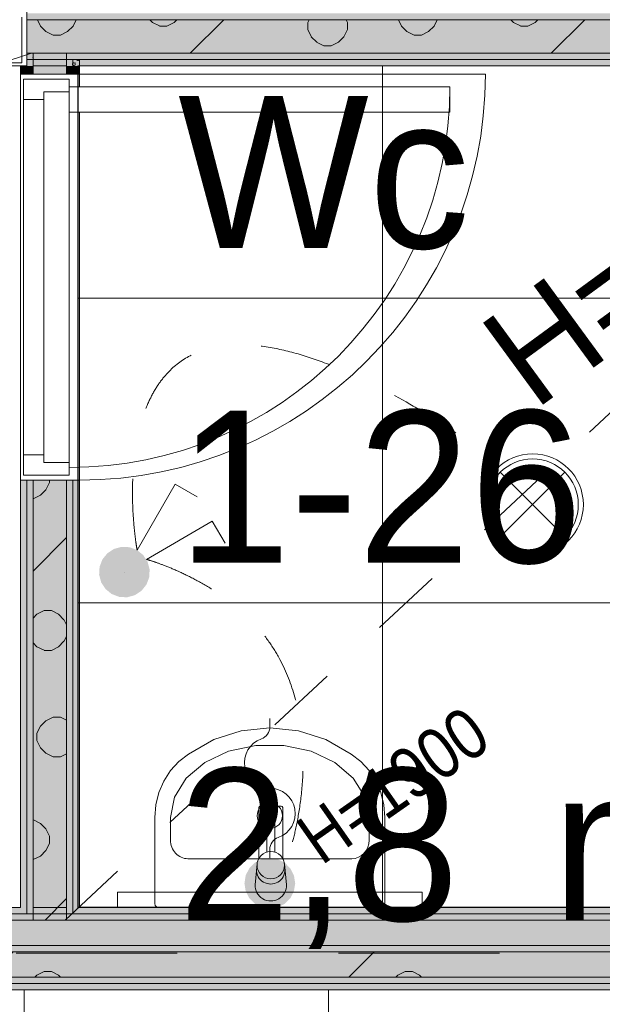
# Model space of a CAD drawing. Header units: millimetres. Extents: x -2932 to 42461, y -10716 to 17298.
# Tile 119 of 168: x 20190 to 21337, y 7691 to 9632. Entities that reach past the tile are written whole.
import ezdxf

# ---------------------------------------------------------------- set-up
doc = ezdxf.new("R2010")
doc.units = ezdxf.units.MM
doc.header["$MEASUREMENT"] = 0
doc.linetypes.add('Dash', pattern=[635, 317.5, -317.5])
doc.linetypes.add('Small Dashed', pattern=[282.222222, 141.111111, -141.111111])
for name, color, linetype, lineweight in [('0_Pen_No__1', 7, 'Continuous', 13), ('_Tuletõkketsoon_Pen_No__20', 1, 'Continuous', 0), ('ARCHICAD Doors_Pen_No__19', 255, 'Continuous', 0), ('ARCHICAD Zone Stamps_Pen_No__1', 7, 'Continuous', 13), ('Common Edges_Pen_No__1', 7, 'Continuous', 13), ('Cut Pattern-1_Pen_No__2', 8, 'Continuous', 15), ('Cut Pattern-3_Pen_No__1', 7, 'Continuous', 13), ('Doors-1_Pen_No__1', 7, 'Continuous', 13), ('Doors_Pen_No__1', 7, 'Continuous', 13), ('I-WALL.IFC Model_Pen_No__1', 7, 'Continuous', 13), ('I-WALL.IFC Model_Pen_No__19', 255, 'Continuous', 0), ('Plan Swing_Pen_No__1', 7, 'Continuous', 13), ('SA_LAGI_Pen_No__1', 7, 'Continuous', 13), ('SA_LAGI_Pen_No__2', 8, 'Continuous', 15), ('SA_SANTEHNIKA_Pen_No__2', 8, 'Continuous', 15), ('SA_VALGUSTI_Pen_No__20', 1, 'Continuous', 0), ('SA_Valgustus_Pen_No__20', 1, 'Continuous', 0), ('Walls-1_Pen_No__1', 7, 'Continuous', 13), ('Walls_Pen_No__1', 7, 'Continuous', 13)]:
    doc.layers.add(name, color=color, linetype=linetype, lineweight=lineweight)
doc.layers.add('I-WALL.IFC Model', color=7, linetype='Continuous')
doc.layers.add('SA_LAGI_Pen_No__102', color=7, linetype='Continuous', lineweight=13, true_color=0xcccccc)
doc.styles.add('GENERATED_STYLE_1', font='txt', dxfattribs={"width": 0.95})
doc.styles.add('GENERATED_STYLE_2', font='txt', dxfattribs={"width": 0.84})
pattern_1 = [(45, (-3e-10, 2e-10), (0, 35.35534), [0.99999, -48.99987]), (315, (3.89, 0.707), (0, 35.35534), [0.99999, -48.99987]), (90, (-0.354, -2.12), (-35.35528, 0), [1.06066, -34.29462]), (71.565, (-0.354, -1.061), (3.16e-05, 35.3553043), [1.118075, -110.685214]), (288.435, (4.596, 2e-10), (-3.16e-05, 35.3553043), [1.118075, -110.685214]), (270, (4.95, -1.06), (35.35528, 0), [1.06066, -34.29462]), (251.565, (4.95, -2.121), (3.16e-05, 35.3553043), [1.118075, -110.685214]), (225, (4.596, -3.182), (0, 35.35534), [0.99999, -48.99987]), (161.565, (1.768, -4.243), (-141.4210514, 35.355386), [1.118075, -110.685214]), (135, (0.707, -3.89), (0, 35.35534), [0.99999, -48.99987]), (108.435, (-3e-10, -3.182), (-3.16e-05, 35.3553043), [1.118075, -110.685214]), (180, (2.83, -4.243), (0, 35.35528), [1.06066, -34.29462]), (198.435, (3.889, -3.889), (141.4210514, 35.355386), [1.118075, -110.685214]), (0, (-7.778, -10.253), (0, 35.35528), [1.06066, -34.29462]), (90, (-9.9, -13.435), (-35.35528, 0), [1.06066, -34.29462]), (71.565, (-9.9, -12.374), (3.16e-05, 35.3553043), [1.118075, -110.685214]), (45, (-9.546, -11.314), (0, 35.35534), [0.99999, -48.99987]), (315, (-5.657, -10.607), (0, 35.35534), [0.99999, -48.99987]), (288.435, (-4.95, -11.314), (-3.16e-05, 35.3553043), [1.118075, -110.685214]), (270, (-4.596, -12.374), (35.35528, 0), [1.06066, -34.29462]), (251.565, (-4.596, -13.435), (3.16e-05, 35.3553043), [1.118075, -110.685214]), (225, (-4.95, -14.496), (0, 35.35534), [0.99999, -48.99987]), (161.565, (-7.778, -15.556), (-141.4210514, 35.355386), [1.118075, -110.685214]), (135, (-8.84, -15.203), (0, 35.35534), [0.99999, -48.99987]), (108.435, (-9.546, -14.496), (-3.16e-05, 35.3553043), [1.118075, -110.685214]), (180, (-6.718, -15.556), (0, 35.35528), [1.06066, -34.29462]), (198.435, (-5.657, -15.203), (141.4210514, 35.355386), [1.118075, -110.685214]), (18.435, (-8.839, -10.607), (70.710443, 35.3553227), [1.118075, -110.685214]), (341.565, (-6.718, -10.253), (-70.710443, 35.3553227), [1.118075, -110.685214]), (0, (13.08, -8.485), (0, 35.35528), [1.06066, -34.29462]), (90, (10.96, -11.667), (-35.35528, 0), [1.06066, -34.29462]), (71.565, (10.96, -10.607), (3.16e-05, 35.3553043), [1.118075, -110.685214]), (45, (11.314, -9.546), (0, 35.35534), [0.99999, -48.99987]), (315, (15.203, -8.84), (0, 35.35534), [0.99999, -48.99987]), (288.435, (15.91, -9.546), (-3.16e-05, 35.3553043), [1.118075, -110.685214]), (270, (16.263, -10.607), (35.35528, 0), [1.06066, -34.29462]), (251.565, (16.263, -11.667), (3.16e-05, 35.3553043), [1.118075, -110.685214]), (225, (15.91, -12.728), (0, 35.35534), [0.99999, -48.99987]), (161.565, (13.081, -13.789), (-141.4210514, 35.355386), [1.118075, -110.685214]), (135, (12.02, -13.435), (0, 35.35534), [0.99999, -48.99987]), (108.435, (11.314, -12.728), (-3.16e-05, 35.3553043), [1.118075, -110.685214]), (180, (14.142, -13.79), (0, 35.35528), [1.06066, -34.29462]), (198.435, (15.203, -13.435), (141.4210514, 35.355386), [1.118075, -110.685214]), (18.435, (12.021, -8.839), (70.710443, 35.3553227), [1.118075, -110.685214]), (341.565, (14.142, -8.485), (-70.710443, 35.3553227), [1.118075, -110.685214]), (0, (1.768, 1.06), (0, 35.35528), [1.06066, -34.29462]), (18.435, (0.707, 0.707), (70.710443, 35.3553227), [1.118075, -110.685214]), (341.565, (2.828, 1.061), (-70.710443, 35.3553227), [1.118075, -110.685214]), (0, (-5.657, 13.79), (0, 35.35528), [1.06066, -34.29462]), (90, (-7.778, 10.607), (-35.35528, 0), [1.06066, -34.29462]), (71.565, (-7.778, 11.667), (3.16e-05, 35.3553043), [1.118075, -110.685214]), (45, (-7.425, 12.728), (0, 35.35534), [0.99999, -48.99987]), (315, (-3.536, 13.435), (0, 35.35534), [0.99999, -48.99987]), (288.435, (-2.828, 12.728), (-3.16e-05, 35.3553043), [1.118075, -110.685214]), (270, (-2.475, 11.667), (35.35528, 0), [1.06066, -34.29462]), (251.565, (-2.475, 10.607), (3.16e-05, 35.3553043), [1.118075, -110.685214]), (225, (-2.828, 9.546), (0, 35.35534), [0.99999, -48.99987]), (161.565, (-5.657, 8.485), (-141.4210514, 35.355386), [1.118075, -110.685214]), (135, (-6.718, 8.84), (0, 35.35534), [0.99999, -48.99987]), (108.435, (-7.425, 9.546), (-3.16e-05, 35.3553043), [1.118075, -110.685214]), (180, (-4.596, 8.485), (0, 35.35528), [1.06066, -34.29462]), (198.435, (-3.536, 8.839), (141.4210514, 35.355386), [1.118075, -110.685214]), (18.435, (-6.718, 13.435), (70.710443, 35.3553227), [1.118075, -110.685214]), (341.565, (-4.596, 13.789), (-70.710443, 35.3553227), [1.118075, -110.685214]), (0, (9.546, 10.96), (0, 35.35528), [1.06066, -34.29462]), (90, (7.425, 7.778), (-35.35528, 0), [1.06066, -34.29462]), (71.565, (7.425, 8.839), (3.16e-05, 35.3553043), [1.118075, -110.685214]), (45, (7.778, 9.9), (0, 35.35534), [0.99999, -48.99987]), (315, (11.667, 10.607), (0, 35.35534), [0.99999, -48.99987]), (288.435, (12.374, 9.9), (-3.16e-05, 35.3553043), [1.118075, -110.685214]), (270, (12.728, 8.84), (35.35528, 0), [1.06066, -34.29462]), (251.565, (12.728, 7.778), (3.16e-05, 35.3553043), [1.118075, -110.685214]), (225, (12.374, 6.718), (0, 35.35534), [0.99999, -48.99987]), (161.565, (9.546, 5.657), (-141.4210514, 35.355386), [1.118075, -110.685214]), (135, (8.485, 6.01), (0, 35.35534), [0.99999, -48.99987]), (108.435, (7.778, 6.718), (-3.16e-05, 35.3553043), [1.118075, -110.685214]), (180, (10.607, 5.657), (0, 35.35528), [1.06066, -34.29462]), (198.435, (11.667, 6.01), (141.4210514, 35.355386), [1.118075, -110.685214]), (18.435, (8.485, 10.607), (70.710443, 35.3553227), [1.118075, -110.685214]), (341.565, (10.607, 10.96), (-70.710443, 35.3553227), [1.118075, -110.685214])]
pattern_2 = [(180, (-3e-10, 2e-10), (355.6, 355.6), [14.224, -696.974]), (90, (-46.23, 32), (355.6, 355.6), [14.224, -696.974]), (225, (24.9, 17.8), (-355.599, 355.599), [15.087, -487.807]), (206.565, (14.22, 7.11), (355.6, 355.5993), [15.9035, -1574.386]), (63.435, (-46.23, 46.23), (355.5993, 355.6), [15.9035, -1574.386]), (45, (-39.1, 60.45), (-355.599, 355.599), [15.087, -487.807]), (26.565, (-28.45, 71.12), (355.6, 355.5993), [15.9035, -1574.386]), (360, (-14.22, 78.23), (355.6, 355.6), [14.224, -696.974]), (296.565, (24.89, 60.45), (-1066.7965, 1777.9974), [15.9035, -1574.386]), (270, (32, 46.23), (355.6, 355.6), [14.224, -696.974]), (243.435, (32, 32), (355.5993, 355.6), [15.9035, -1574.386]), (315, (14.2, 71.1), (355.599, 355.599), [15.087, -487.807]), (333.435, (-3e-10, 78.23), (-1777.9974, 1066.7965), [15.9035, -1574.386]), (135, (181.36, 24.9), (355.599, 355.599), [15.087, -487.807]), (225, (234.7, 35.56), (-355.599, 355.599), [15.087, -487.807]), (206.565, (224.03, 24.9), (355.6, 355.5993), [15.9035, -1574.386]), (180, (209.8, 17.78), (355.6, 355.6), [14.224, -696.974]), (90, (163.58, 49.8), (355.6, 355.6), [14.224, -696.974]), (63.435, (163.58, 64.01), (355.5993, 355.6), [15.9035, -1574.386]), (45, (170.7, 78.23), (-355.599, 355.599), [15.087, -487.807]), (26.565, (181.36, 88.9), (355.6, 355.5993), [15.9035, -1574.386]), (360, (195.58, 96), (355.6, 355.6), [14.224, -696.974]), (296.565, (234.7, 78.23), (-1066.7965, 1777.9974), [15.904, -1574.386]), (270, (241.8, 64), (355.6, 355.6), [14.224, -696.974]), (243.435, (241.8, 49.78), (355.5993, 355.6), [15.904, -1574.386]), (315, (224.03, 88.9), (355.599, 355.599), [15.087, -487.807]), (333.435, (209.8, 96.01), (-1777.9974, 1066.7965), [15.904, -1574.386]), (153.435, (195.58, 17.78), (-1066.7975, 355.5978), [15.9035, -1574.386]), (116.565, (170.69, 35.56), (-355.5978, 1066.7975), [15.9035, -1574.386]), (135, (-46.23, 216.9), (355.599, 355.599), [15.087, -487.807]), (225, (7.1, 227.6), (-355.599, 355.599), [15.087, -487.807]), (206.565, (-3.56, 216.92), (355.6, 355.5993), [15.9035, -1574.386]), (180, (-17.78, 209.8), (355.6, 355.6), [14.224, -696.974]), (90, (-64, 241.8), (355.6, 355.6), [14.224, -696.974]), (63.435, (-64.01, 256.03), (355.5993, 355.6), [15.9035, -1574.386]), (45, (-56.9, 270.26), (-355.599, 355.599), [15.087, -487.807]), (26.565, (-46.23, 280.92), (355.6, 355.5993), [15.9035, -1574.386]), (360, (-32, 288.04), (355.6, 355.6), [14.224, -696.974]), (296.565, (7.11, 270.26), (-1066.7965, 1777.9974), [15.9035, -1574.386]), (270, (14.22, 256.03), (355.6, 355.6), [14.224, -696.974]), (243.435, (14.22, 241.81), (355.5993, 355.6), [15.9035, -1574.386]), (315, (-3.56, 280.9), (355.599, 355.599), [15.087, -487.807]), (333.435, (-17.78, 288.04), (-1777.9974, 1066.7965), [15.9035, -1574.386]), (153.435, (-32, 209.8), (-1066.7975, 355.5978), [15.9035, -1574.386]), (116.565, (-56.9, 227.58), (-355.5978, 1066.7975), [15.9035, -1574.386]), (135, (-28.45, 7.1), (355.599, 355.599), [15.087, -487.807]), (153.435, (-14.22, 2e-10), (-1066.7975, 355.5978), [15.9035, -1574.386]), (116.565, (-39.12, 17.78), (-355.5978, 1066.7975), [15.9035, -1574.386]), (135, (-81.8, -195.6), (355.599, 355.599), [15.087, -487.807]), (225, (-28.45, -184.9), (-355.599, 355.599), [15.087, -487.807]), (206.565, (-39.12, -195.58), (355.6, 355.5993), [15.9035, -1574.386]), (180, (-53.34, -202.7), (355.6, 355.6), [14.224, -696.974]), (90, (-99.57, -170.7), (355.6, 355.6), [14.224, -696.974]), (63.435, (-99.57, -156.46), (355.5993, 355.6), [15.9035, -1574.386]), (45, (-92.46, -142.24), (-355.599, 355.599), [15.087, -487.807]), (26.565, (-81.79, -131.57), (355.6, 355.5993), [15.9035, -1574.386]), (360, (-67.56, -124.46), (355.6, 355.6), [14.224, -696.974]), (296.565, (-28.45, -142.24), (-1066.7965, 1777.9974), [15.9035, -1574.386]), (270, (-21.34, -156.46), (355.6, 355.6), [14.224, -696.974]), (243.435, (-21.34, -170.69), (355.5993, 355.6), [15.9035, -1574.386]), (315, (-39.1, -131.57), (355.599, 355.599), [15.087, -487.807]), (333.435, (-53.34, -124.46), (-1777.9974, 1066.7965), [15.9035, -1574.386]), (153.435, (-67.56, -202.69), (-1066.7975, 355.5978), [15.9035, -1574.386]), (116.565, (-92.46, -184.91), (-355.5978, 1066.7975), [15.9035, -1574.386]), (135, (-206.25, -14.2), (355.599, 355.599), [15.087, -487.807]), (225, (-152.9, -3.55), (-355.599, 355.599), [15.087, -487.807]), (206.565, (-163.58, -14.22), (355.6, 355.5993), [15.9035, -1574.386]), (180, (-177.8, -21.33), (355.6, 355.6), [14.224, -696.974]), (90, (-224.03, 10.67), (355.6, 355.6), [14.224, -696.974]), (63.435, (-224.03, 24.9), (355.5993, 355.6), [15.9035, -1574.386]), (45, (-216.9, 39.1), (-355.599, 355.599), [15.087, -487.807]), (26.565, (-206.25, 49.78), (355.6, 355.5993), [15.9035, -1574.386]), (360, (-192.02, 56.9), (355.6, 355.6), [14.224, -696.974]), (296.565, (-152.9, 39.12), (-1066.7965, 1777.9974), [15.9035, -1574.386]), (270, (-145.8, 24.9), (355.6, 355.6), [14.224, -696.974]), (243.435, (-145.8, 10.67), (355.5993, 355.6), [15.9035, -1574.386]), (315, (-163.6, 49.8), (355.599, 355.599), [15.087, -487.807]), (333.435, (-177.8, 56.9), (-1777.9974, 1066.7965), [15.9035, -1574.386]), (153.435, (-192.02, -21.33), (-1066.7975, 355.5978), [15.9035, -1574.386]), (116.565, (-216.92, -3.55), (-355.5978, 1066.7975), [15.9035, -1574.386]), (225, (327.15, 35.56), (-355.599, 355.599), [])]

msp = doc.modelspace()

# ---------------------------------------------------------------- hatches: boundary and pattern name
at = {"layer": 'Cut Pattern-1_Pen_No__2', "linetype": 'Continuous', "lineweight": 15}
h = msp.add_hatch(dxfattribs=at)
h.set_pattern_fill('FP_19_0001', color=8, style=0, pattern_type=2)
h.set_pattern_definition(pattern_2)
h.paths.add_polyline_path([(22087.3, 9632), (20203.5, 9632), (20203.5, 9566), (22087.3, 9566)])
h = msp.add_hatch(dxfattribs=at)
h.set_pattern_fill('FP_19_0001', color=8, style=0, pattern_type=2)
h.set_pattern_definition(pattern_2)
h.paths.add_polyline_path([(20216, 9524.5), (20282, 9524.5), (20282, 9566), (20216, 9565.7)])
h = msp.add_hatch(dxfattribs=at)
h.set_pattern_fill('FP_19_0001', color=8, style=0, pattern_type=2)
h.set_pattern_definition(pattern_2)
h.paths.add_polyline_path([(20216, 7857.5), (20282, 7857.5), (20282, 8724.5), (20216, 8724.5)])
h = msp.add_hatch(dxfattribs=at)
h.set_pattern_fill('FP_19_0001', color=8, style=0, pattern_type=2)
h.set_pattern_definition(pattern_2)
h.paths.add_polyline_path([(22087.3, 7795), (17672, 7795), (17672, 7745), (22087.3, 7745)])
at = {"layer": 'Cut Pattern-3_Pen_No__1', "linetype": 'Continuous', "lineweight": 13}
h = msp.add_hatch(dxfattribs=at)
h.set_pattern_fill('FP_18_0001', style=0, pattern_type=2)
h.set_pattern_definition(pattern_1)
h.paths.add_polyline_path([(20203.5, 9553.5), (20216, 9553.5), (20216, 9566), (20203.5, 9565.7)])
h = msp.add_hatch(dxfattribs=at)
h.set_pattern_fill('FP_18_0001', style=0, pattern_type=2)
h.set_pattern_definition(pattern_1)
h.paths.add_polyline_path([(20203.5, 9524.5), (20216, 9524.5), (20216, 9553.5), (20203.5, 9553.5)])
h = msp.add_hatch(dxfattribs=at)
h.set_pattern_fill('FP_18_0001', style=0, pattern_type=2)
h.set_pattern_definition(pattern_1)
h.paths.add_polyline_path([(22087.3, 9566), (20282, 9565.7), (20282, 9553.5), (22087.3, 9553.5)])
h = msp.add_hatch(dxfattribs=at)
h.set_pattern_fill('FP_18_0001', style=0, pattern_type=2)
h.set_pattern_definition(pattern_1)
h.paths.add_polyline_path([(20282, 9524.5), (20294.5, 9524.5), (20294.5, 9553.5), (20282, 9553.5)])
h = msp.add_hatch(dxfattribs=at)
h.set_pattern_fill('FP_18_0001', style=0, pattern_type=2)
h.set_pattern_definition(pattern_1)
h.paths.add_polyline_path([(20307, 9553.5), (20294.5, 9553.5), (20294.5, 9524.5), (20307, 9524.5)])
h = msp.add_hatch(dxfattribs=at)
h.set_pattern_fill('FP_18_0001', style=0, pattern_type=2)
h.set_pattern_definition(pattern_1)
h.paths.add_polyline_path([(20307, 9541), (22087.3, 9541), (22087.3, 9553.5), (20307, 9553.5)])
h = msp.add_hatch(dxfattribs=at)
h.set_pattern_fill('FP_18_0001', style=0, pattern_type=2)
h.set_pattern_definition(pattern_1)
h.paths.add_polyline_path([(20191, 9524.5), (20203.5, 9524.5), (20203.5, 9541), (20191, 9541)])
h = msp.add_hatch(dxfattribs=at)
h.set_pattern_fill('FP_18_0001', style=0, pattern_type=2)
h.set_pattern_definition(pattern_1)
h.paths.add_polyline_path([(20203.5, 7882.5), (20203.5, 8724.5), (20191, 8724.5), (20191, 7882.5)])
h = msp.add_hatch(dxfattribs=at)
h.set_pattern_fill('FP_18_0001', style=0, pattern_type=2)
h.set_pattern_definition(pattern_1)
h.paths.add_polyline_path([(20216, 7870), (20216, 8724.5), (20203.5, 8724.5), (20203.5, 7870)])
h = msp.add_hatch(dxfattribs=at)
h.set_pattern_fill('FP_18_0001', style=0, pattern_type=2)
h.set_pattern_definition(pattern_1)
h.paths.add_polyline_path([(20294.5, 7870), (20294.5, 8724.5), (20282, 8724.5), (20282, 7870)])
h = msp.add_hatch(dxfattribs=at)
h.set_pattern_fill('FP_18_0001', style=0, pattern_type=2)
h.set_pattern_definition(pattern_1)
h.paths.add_polyline_path([(20307, 8724.5), (20294.5, 8724.5), (20294.5, 7882.5), (20307, 7882.5)])
h = msp.add_hatch(dxfattribs=at)
h.set_pattern_fill('FP_18_0001', style=0, pattern_type=2)
h.set_pattern_definition(pattern_1)
h.paths.add_polyline_path([(17763, 7857.5), (20216, 7857.5), (20216, 7870), (17763, 7870)])
h = msp.add_hatch(dxfattribs=at)
h.set_pattern_fill('FP_18_0001', style=0, pattern_type=2)
h.set_pattern_definition(pattern_1)
h.paths.add_polyline_path([(22087.3, 7870), (20282, 7870), (20282, 7857.5), (22087.3, 7857.5)])
h = msp.add_hatch(dxfattribs=at)
h.set_pattern_fill('FP_18_0001', style=0, pattern_type=2)
h.set_pattern_definition(pattern_1)
h.paths.add_polyline_path([(17672, 7732.5), (22087.3, 7732.5), (22087.3, 7745), (17672, 7745)])
h = msp.add_hatch(dxfattribs=at)
h.set_pattern_fill('FP_18_0001', style=0, pattern_type=2)
h.set_pattern_definition(pattern_1)
h.paths.add_polyline_path([(22087.3, 7732.5), (17672, 7732.5), (17672, 7720), (22087.3, 7720)])
at = {"layer": 'I-WALL.IFC Model', "linetype": 'Continuous', "lineweight": 0, "true_color": 0x000000}
for points in [[(20203.5, 9632), (22162.3, 9632), (22162.3, 9644.5), (20203.5, 9644.5)], [(20203.5, 9566), (22162.3, 9566), (22162.3, 9632), (20203.5, 9632)], [(20203.5, 9553.5), (22162.3, 9553.5), (22162.3, 9566), (20203.5, 9566)], [(20203.5, 9541), (22162.3, 9541), (22162.3, 9553.5), (20203.5, 9553.5)], [(20203.5, 9524.5), (20203.5, 9541), (20191, 9541), (20191, 9524.5)], [(20216, 9524.5), (20216, 9541), (20203.5, 9541), (20203.5, 9524.5)], [(20282, 9524.5), (20282, 9541), (20216, 9541), (20216, 9524.5)], [(20294.5, 9524.5), (20294.5, 9541), (20282, 9541), (20282, 9524.5)], [(20307, 9524.5), (20307, 9541), (20294.5, 9541), (20294.5, 9524.5)], [(20203.5, 7882.5), (20203.5, 8724.5), (20191, 8724.5), (20191, 7882.5)], [(20216, 7882.5), (20216, 8724.5), (20203.5, 8724.5), (20203.5, 7882.5)], [(20282, 7882.5), (20282, 8724.5), (20216, 8724.5), (20216, 7882.5)], [(20294.5, 7882.5), (20294.5, 8724.5), (20282, 8724.5), (20282, 7882.5)], [(20307, 7882.5), (20307, 8724.5), (20294.5, 8724.5), (20294.5, 7882.5)], [(17672, 7870), (22087.3, 7870), (22087.3, 7882.5), (17672, 7882.5)], [(17672, 7857.5), (22087.3, 7857.5), (22087.3, 7870), (17672, 7870)], [(17672, 7807.5), (22087.3, 7807.5), (22087.3, 7857.5), (17672, 7857.5)], [(17672, 7795), (22087.3, 7795), (22087.3, 7807.5), (17672, 7807.5)], [(17672, 7745), (22087.3, 7745), (22087.3, 7795), (17672, 7795)], [(17672, 7732.5), (22087.3, 7732.5), (22087.3, 7745), (17672, 7745)], [(17672, 7720), (22087.3, 7720), (22087.3, 7732.5), (17672, 7732.5)]]:
    msp.add_hatch(color=178, dxfattribs=at).paths.add_polyline_path(points)
at = {"layer": 'SA_LAGI_Pen_No__102', "linetype": 'Continuous', "lineweight": 13, "true_color": 0xcccccc}
h = msp.add_hatch(dxfattribs=at)
h.set_pattern_fill('Grid_60x60_0001', color=254, style=0, pattern_type=2)
h.set_pattern_definition([(90, (20304, 7882.5), (-600, 0), []), (180, (20304, 7882.5), (0, 600), [])])
h.paths.add_polyline_path([(20304, 9541), (20304, 7882.5), (22087.3, 7882.5), (22087.3, 9541)])
h = msp.add_hatch(dxfattribs=at)
h.set_pattern_fill('Grid_60x60_0001', color=254, style=0, pattern_type=2)
h.set_pattern_definition([(9e-12, (6397.8, 6820), (0, 600), []), (90, (6397.8, 6820), (-600, 0), [])])
h.paths.add_polyline_path([(6397.8, 7700), (6397.8, 6520), (33711.3, 6520), (33711.3, 7720), (11870, 7720), (11870, 7905), (8516, 7905), (8516, 7700)])
at = {"layer": 'SA_Valgustus_Pen_No__20', "linetype": 'Continuous', "lineweight": 0}
for points in [[(20362.3, 8580.5), (20352.5, 8568.4), (20395.8, 8543.4)], [(20375.4, 8589), (20362.3, 8580.5), (20395.8, 8543.4)], [(20390.5, 8593.1), (20375.4, 8589), (20395.8, 8543.4)], [(20406.2, 8592.3), (20390.5, 8593.1), (20395.8, 8543.4)], [(20420.8, 8586.7), (20406.2, 8592.3), (20395.8, 8543.4)], [(20432.9, 8576.8), (20420.8, 8586.7), (20395.8, 8543.4)], [(20352.5, 8568.4), (20346.9, 8553.8), (20395.8, 8543.4)], [(20441.4, 8563.7), (20432.9, 8576.8), (20395.8, 8543.4)], [(20445.5, 8548.6), (20441.4, 8563.7), (20395.8, 8543.4)], [(20346.9, 8553.8), (20346, 8538.1), (20395.8, 8543.4)], [(20346, 8538.1), (20350.1, 8523), (20395.8, 8543.4)], [(20350.1, 8523), (20358.6, 8509.9), (20395.8, 8543.4)], [(20358.6, 8509.9), (20370.8, 8500.1), (20395.8, 8543.4)], [(20370.8, 8500.1), (20385.4, 8494.5), (20395.8, 8543.4)], [(20385.4, 8494.5), (20401, 8493.6), (20395.8, 8543.4)], [(20444.7, 8533), (20445.5, 8548.6), (20395.8, 8543.4)], [(20429.2, 8506.2), (20439.1, 8518.4), (20395.8, 8543.4)], [(20416.1, 8497.7), (20429.2, 8506.2), (20395.8, 8543.4)], [(20401, 8493.6), (20416.1, 8497.7), (20395.8, 8543.4)], [(20439.1, 8518.4), (20444.7, 8533), (20395.8, 8543.4)], [(20666.8, 7977.6), (20652.9, 7970.5), (20682.3, 7930)], [(20682.3, 7980), (20666.8, 7977.6), (20682.3, 7930)], [(20697.7, 7977.6), (20682.3, 7980), (20682.3, 7930)], [(20711.7, 7970.5), (20697.7, 7977.6), (20682.3, 7930)], [(20641.8, 7959.4), (20634.7, 7945.5), (20682.3, 7930)], [(20652.9, 7970.5), (20641.8, 7959.4), (20682.3, 7930)], [(20722.7, 7959.4), (20711.7, 7970.5), (20682.3, 7930)], [(20729.8, 7945.5), (20722.7, 7959.4), (20682.3, 7930)], [(20634.7, 7945.5), (20632.3, 7930), (20682.3, 7930)], [(20732.3, 7930), (20729.8, 7945.5), (20682.3, 7930)], [(20632.3, 7930), (20634.7, 7914.6), (20682.3, 7930)], [(20634.7, 7914.6), (20641.8, 7900.6), (20682.3, 7930)], [(20641.8, 7900.6), (20652.9, 7889.6), (20682.3, 7930)], [(20652.9, 7889.6), (20666.8, 7882.4), (20682.3, 7930)], [(20666.8, 7882.4), (20682.3, 7880), (20682.3, 7930)], [(20729.8, 7914.6), (20732.3, 7930), (20682.3, 7930)], [(20722.7, 7900.6), (20729.8, 7914.6), (20682.3, 7930)], [(20711.7, 7889.6), (20722.7, 7900.6), (20682.3, 7930)], [(20697.7, 7882.4), (20711.7, 7889.6), (20682.3, 7930)], [(20682.3, 7880), (20697.7, 7882.4), (20682.3, 7930)]]:
    msp.add_hatch(color=1, dxfattribs=at).paths.add_polyline_path(points)

# ---------------------------------------------------------------- linework, layer by layer
at = {"layer": '0_Pen_No__1', "color": 7, "linetype": 'Continuous', "lineweight": 13}
for p, q in [((20982.3, 7912.5), (20382.3, 7912.5)), ((20382.3, 7912.5), (20382.3, 7882.5)), ((20982.3, 7912.5), (20382.3, 7912.5)), ((20382.3, 7912.5), (20382.3, 7882.5)), ((20982.3, 7882.5), (20982.3, 7912.5)), ((20982.3, 7882.5), (20982.3, 7912.5)), ((20382.3, 7882.5), (20982.3, 7882.5)), ((20382.3, 7882.5), (20982.3, 7882.5))]:
    msp.add_line(p, q, dxfattribs=at)
at = {"layer": '_Tuletõkketsoon_Pen_No__20', "color": 1, "linetype": 'Dash', "lineweight": 0}
msp.add_line((11927.5, 7792.5), (22162.3, 7792.5), dxfattribs=at)
at = {"layer": 'ARCHICAD Doors_Pen_No__19', "color": 255, "linetype": 'Continuous', "lineweight": 0}
msp.add_line((20307, 9524.5), (21107, 9524.5), dxfattribs=at)
msp.add_arc((20307, 9524.5), 800, 270, 0, dxfattribs=at)
at = {"layer": 'Common Edges_Pen_No__1', "color": 7, "linetype": 'Continuous', "lineweight": 13}
for p, q in [((20216, 9566), (20203.5, 9566)), ((20216, 9566), (20216, 9524.5)), ((20282, 9566), (20282, 9524.5)), ((22087.3, 9566), (20282, 9566)), ((20294.5, 9553.5), (20294.5, 9524.5)), ((20307, 9553.5), (20307, 9541)), ((22087.3, 9553.5), (20307, 9553.5)), ((20203.5, 9541), (20203.5, 9524.5)), ((20203.5, 8724.5), (20203.5, 7870)), ((20216, 8724.5), (20216, 7857.5)), ((20282, 8724.5), (20282, 7857.5)), ((20294.5, 8724.5), (20294.5, 7870)), ((20203.5, 7870), (17775.5, 7870)), ((22087.3, 7870), (20294.5, 7870)), ((22087.3, 7857.5), (17672, 7857.5)), ((22087.3, 7807.5), (17672, 7807.5)), ((22087.3, 7795), (17672, 7795)), ((22087.3, 7745), (17672, 7745)), ((22087.3, 7732.5), (17672, 7732.5))]:
    msp.add_line(p, q, dxfattribs=at)
at = {"layer": 'Doors-1_Pen_No__1', "color": 7, "linetype": 'Continuous', "lineweight": 13}
for p, q in [((20193.5, 9637), (20193.5, 9547)), ((20193.5, 9547), (20153.5, 9547)), ((20197, 9514.5), (20287, 9514.5)), ((20197, 9474.5), (20197, 9514.5)), ((20287, 9514.5), (20287, 9499.5)), ((20237, 9489.5), (20237, 9474.5)), ((20287, 9489.5), (20237, 9489.5)), ((20287, 9499.5), (21037, 9499.5)), ((20287, 9449.5), (20287, 9499.5)), ((21037, 9499.5), (21037, 9449.5)), ((20237, 9474.5), (20197, 9474.5)), ((21037, 9449.5), (20287, 9449.5)), ((20197, 8774.5), (20237, 8774.5)), ((20197, 8734.5), (20197, 8774.5)), ((20237, 8774.5), (20237, 8759.5)), ((20237, 8759.5), (20287, 8759.5)), ((20287, 8759.5), (20287, 8734.5)), ((20287, 8734.5), (20197, 8734.5))]:
    msp.add_line(p, q, dxfattribs=at)
at = {"layer": 'Doors_Pen_No__1', "color": 7, "linetype": 'Continuous', "lineweight": 13}
for p, q in [((20197, 8774.5), (20197, 9474.5)), ((20237, 9474.5), (20237, 8774.5)), ((20287, 8759.5), (20287, 9449.5))]:
    msp.add_line(p, q, dxfattribs=at)
at = {"layer": 'I-WALL.IFC Model_Pen_No__1', "color": 7, "linetype": 'Continuous', "lineweight": 13}
for p, q in [((20203.5, 9541), (20203.5, 9657)), ((20203.5, 9632), (22162.3, 9632)), ((20203.5, 9566), (22162.3, 9566)), ((20203.5, 9553.5), (22162.3, 9553.5)), ((20203.5, 9524.5), (20203.5, 9541)), ((20216, 9524.5), (20216, 9541)), ((20282, 9524.5), (20282, 9541)), ((20294.5, 9524.5), (20294.5, 9541)), ((20307, 9524.5), (20191, 9524.5)), ((20307, 8724.5), (20191, 8724.5)), ((20203.5, 7882.5), (20203.5, 8724.5)), ((20216, 7882.5), (20216, 8724.5)), ((20282, 7882.5), (20282, 8724.5)), ((20294.5, 7882.5), (20294.5, 8724.5)), ((17672, 7870), (22087.3, 7870)), ((17672, 7857.5), (22087.3, 7857.5)), ((17672, 7807.5), (22087.3, 7807.5)), ((17672, 7795), (22087.3, 7795)), ((17672, 7745), (22087.3, 7745)), ((17672, 7732.5), (22087.3, 7732.5))]:
    msp.add_line(p, q, dxfattribs=at)
at = {"layer": 'I-WALL.IFC Model_Pen_No__1', "color": 7, "linetype": 'Continuous', "lineweight": 13, "flags": 128}
for points in [[(20191, 9541), (20191, 9524.5)], [(20282, 9541), (20216, 9541)], [(20216, 9541), (20282, 9541)], [(20307, 9524.5), (20307, 9541)], [(20307, 9541), (21897.3, 9541)], [(20191, 8724.5), (20191, 7882.5)], [(20307, 7882.5), (20307, 8724.5)], [(20191, 7882.5), (17788, 7882.5)], [(20282, 7882.5), (20216, 7882.5)], [(20216, 7882.5), (20282, 7882.5)], [(22087.3, 7882.5), (20307, 7882.5)], [(17672, 7720), (22087.3, 7720)]]:
    msp.add_lwpolyline(points, dxfattribs=at)
at = {"layer": 'I-WALL.IFC Model_Pen_No__19', "color": 255, "linetype": 'Continuous', "lineweight": 0}
msp.add_line((19303.5, 9541), (20203.5, 9541), dxfattribs=at)
at = {"layer": 'Plan Swing_Pen_No__1', "color": 7, "linetype": 'Continuous', "lineweight": 13}
msp.add_arc((20287, 9499.5), 750, 270, 0, dxfattribs=at)
at = {"layer": 'SA_LAGI_Pen_No__1', "color": 7, "linetype": 'Small Dashed', "lineweight": 13}
for p, q in [((14990.5, 7857.5), (20213, 9566)), ((20279, 7857.5), (22087.3, 9541))]:
    msp.add_line(p, q, dxfattribs=at)
at = {"layer": 'SA_LAGI_Pen_No__2', "color": 8, "linetype": 'Continuous', "lineweight": 15, "flags": 128}
for points in [[(20304, 9541), (22087.3, 9541), (22087.3, 7882.5), (20304, 7882.5)], [(6397.8, 7700), (8516, 7700), (8516, 7905), (11870, 7905), (11870, 7720), (33711.3, 7720), (33711.3, 6520), (6397.8, 6520)]]:
    msp.add_lwpolyline(points, close=True, dxfattribs=at)
at = {"layer": 'SA_SANTEHNIKA_Pen_No__2', "color": 8, "linetype": 'Continuous', "lineweight": 15}
for p, q in [((20572, 8213.1), (20626.1, 8230.6)), ((20626.1, 8230.6), (20682.3, 8236.5)), ((20682.3, 8236.5), (20738.5, 8230.6)), ((20738.5, 8230.6), (20792.6, 8213.1)), ((20522.1, 8184.7), (20572, 8213.1)), ((20792.6, 8213.1), (20842.4, 8184.7)), ((20554.2, 8168.2), (20601, 8190.3)), ((20601, 8190.3), (20654.4, 8201.8)), ((20654.4, 8201.8), (20710.1, 8201.8)), ((20710.1, 8201.8), (20763.5, 8190.3)), ((20763.5, 8190.3), (20810.4, 8168.2)), ((20486.8, 8152.2), (20503.2, 8170.1)), ((20503.2, 8170.1), (20522.1, 8184.7)), ((20842.4, 8184.7), (20861.4, 8170.1)), ((20861.4, 8170.1), (20877.8, 8152.2)), ((20473.5, 8131.5), (20486.8, 8152.2)), ((20517.7, 8137.3), (20554.2, 8168.2)), ((20810.4, 8168.2), (20846.8, 8137.3)), ((20877.8, 8152.2), (20891, 8131.5)), ((20463.8, 8108.7), (20473.5, 8131.5)), ((20494.6, 8100), (20517.7, 8137.3)), ((20846.8, 8137.3), (20870, 8100)), ((20891, 8131.5), (20900.8, 8108.7)), ((20457.8, 8084.5), (20463.8, 8108.7)), ((20486.7, 8059.5), (20494.6, 8100)), ((20870, 8100), (20877.9, 8059.5)), ((20900.8, 8108.7), (20906.8, 8084.5)), ((20455.8, 8059.5), (20457.8, 8084.5)), ((20660.6, 8079.2), (20660.6, 7978.9)), ((20704.6, 8082.2), (20663.6, 8082.2)), ((20707.6, 7978.9), (20707.6, 8079.2)), ((20906.8, 8084.5), (20908.8, 8059.5)), ((20455.8, 7889.9), (20455.8, 8059.5)), ((20486.7, 8015.3), (20486.7, 8059.5)), ((20676.1, 7991.4), (20676.1, 8057.6)), ((20692.1, 8057.6), (20676.1, 8057.6)), ((20692.1, 7991.4), (20692.1, 8057.6)), ((20877.9, 8059.5), (20877.9, 8015.3)), ((20908.8, 8059.5), (20908.8, 7889.9)), ((20521, 7978.4), (20843.6, 7978.4)), ((20657.2, 7968.3), (20653.1, 7927.2)), ((20715.1, 7927.2), (20711, 7968.3)), ((20455.9, 7888.6), (20455.8, 7889.9)), ((20456.2, 7887.4), (20455.9, 7888.6)), ((20456.7, 7886.2), (20456.2, 7887.4)), ((20457.4, 7885.1), (20456.7, 7886.2)), ((20458.2, 7884.2), (20457.4, 7885.1)), ((20459.2, 7883.5), (20458.2, 7884.2)), ((20460.3, 7882.9), (20459.2, 7883.5)), ((20461.5, 7882.6), (20460.3, 7882.9)), ((20462.7, 7882.5), (20461.5, 7882.6)), ((20682.3, 7882.5), (20462.7, 7882.5)), ((20901.9, 7882.5), (20682.3, 7882.5)), ((20903.1, 7882.6), (20901.9, 7882.5)), ((20904.3, 7882.9), (20903.1, 7882.6)), ((20905.4, 7883.5), (20904.3, 7882.9)), ((20906.3, 7884.2), (20905.4, 7883.5)), ((20907.2, 7885.1), (20906.3, 7884.2)), ((20907.9, 7886.2), (20907.2, 7885.1)), ((20908.4, 7887.4), (20907.9, 7886.2)), ((20908.7, 7888.6), (20908.4, 7887.4)), ((20908.8, 7889.9), (20908.7, 7888.6))]:
    msp.add_line(p, q, dxfattribs=at)
for centre, radius in [((20682.3, 8063.2), 25), ((20684.1, 7965.6), 27)]:
    msp.add_circle(centre, radius, dxfattribs=at)
for centre, radius, start, end in [((20663.6, 8079.2), 3, 90, 180), ((20704.6, 8079.2), 3, 0, 90), ((20684.1, 7965.6), 27, 150.5017, 174.2562), ((20684.1, 7965.6), 27, 5.7438, 29.4983), ((20684.1, 7956.4), 28, 178.4804, 1.5196), ((20684.1, 7926.2), 31, 178.1279, 1.8721)]:
    msp.add_arc(centre, radius, start, end, dxfattribs=at)
for centre, start_param, end_param in [((20521, 8015.3), 1.570796, 3.141593), ((20843.6, 8015.3), 3.141593, 4.712389)]:
    msp.add_ellipse(centre, major_axis=(0, 36.9), ratio=0.930663, start_param=start_param, end_param=end_param, dxfattribs=at)
at = {"layer": 'SA_VALGUSTI_Pen_No__20', "color": 1, "linetype": 'Continuous', "lineweight": 0}
for q in [(21136.4, 8740), (21263.6, 8740), (21136.4, 8612.7), (21263.6, 8612.7)]:
    msp.add_line((21200, 8676.4), q, dxfattribs=at)
msp.add_circle((21200, 8676.4), 90, dxfattribs=at)
for start, end in [(0, 180), (180, 0)]:
    msp.add_arc((21200, 8676.4), 100, start, end, dxfattribs=at)
at = {"layer": 'SA_VALGUSTI_Pen_No__20', "color": 1, "linetype": 'Small Dashed', "lineweight": 0}
for points in [[(20343.3, 9767.6), (20343.3, 9767.6), (20927.5, 9538.7), (21410.5, 9801.4), (22022.5, 10134.3), (21997.1, 10998.5), (21997.1, 10998.5)], [(20420.8, 8586.7), (20420.8, 8586.7), (20400.4, 8696.4), (20420.8, 8803.6), (20506.6, 9255), (21142, 8751.1), (21142, 8751.1)], [(20439.1, 8568.4), (20439.1, 8568.4), (20574.5, 8531.6), (20660.6, 8431.6), (20813.1, 8254.7), (20719.6, 7986.1), (20719.6, 7986.1)]]:
    msp.add_open_spline(points, degree=3, knots=[0, 0, 0, 0, 1, 1, 1, 2, 2, 2, 2], dxfattribs=at)
at = {"layer": 'SA_Valgustus_Pen_No__20', "color": 1, "linetype": 'Continuous', "lineweight": 0}
for p, q in [((20420.8, 8586.7), (20495.8, 8716.6)), ((20495.8, 8716.6), (20539.1, 8691.6)), ((20439.1, 8568.4), (20569, 8643.4)), ((20569, 8643.4), (20594, 8600.1)), ((20395.8, 8543.4), (20395.8, 8543.4)), ((20682.3, 8255), (20682.3, 8238.2)), ((20682.3, 8255), (20682.3, 8255)), ((20682.3, 7980), (20682.3, 7996.8)), ((20682.3, 7930), (20682.3, 7930))]:
    msp.add_line(p, q, dxfattribs=at)
for centre, radius, start, end in [((20657.3, 8238.2), 25, 289.4712, 0), ((20682.3, 8167.5), 50, 109.4712, 270), ((20682.3, 8067.5), 50, 289.4712, 90), ((20707.3, 7996.8), 25, 109.4712, 180)]:
    msp.add_arc(centre, radius, start, end, dxfattribs=at)
at = {"layer": 'Walls-1_Pen_No__1', "color": 7, "linetype": 'Continuous', "lineweight": 13}
for p, q in [((20203.5, 9657), (20203.5, 9541)), ((20203.5, 9541), (20191, 9541)), ((20191, 9541), (20191, 9524.5)), ((20307, 9524.5), (20307, 9541)), ((20307, 9541), (22087.3, 9541)), ((20191, 9524.5), (20307, 9524.5)), ((20307, 8724.5), (20191, 8724.5)), ((20191, 8724.5), (20191, 7882.5)), ((20307, 7882.5), (20307, 8724.5)), ((20191, 7882.5), (17788, 7882.5)), ((22087.3, 7882.5), (20307, 7882.5)), ((17672, 7720), (27219.3, 7720))]:
    msp.add_line(p, q, dxfattribs=at)
at = {"layer": 'Walls_Pen_No__1', "color": 7, "linetype": 'Continuous', "lineweight": 13}
for p, q in [((20191, 9541), (19303.5, 9541)), ((20191, 8724.5), (20191, 9524.5)), ((20307, 9524.5), (20307, 9499.5)), ((20307, 9449.5), (20307, 8724.5))]:
    msp.add_line(p, q, dxfattribs=at)

# ---------------------------------------------------------------- texts
at = {"layer": 'ARCHICAD Zone Stamps_Pen_No__1', "color": 7, "lineweight": 13, "char_height": 300, "attachment_point": 1, "style": 'GENERATED_STYLE_1'}
for s, insert in [('\\A1;{\\pql;\\pt0,100;\\fSwis721 Lt BT|b0|i0|c0|p34;11,6\\fSwis721 Lt BT|b0|i0|c0|p34;\\A1{\\H.66x;\\S^  ;}\\fSwis721 Lt BT|b0|i0|c0|p34; m\\fSwis721 Lt BT|b0|i0|c0|p34;\\A1{\\H.66x;\\S2^  ;}}', (20632.9, 10610.9)), ('\\A1;{\\pql;\\pt0;\\fSwis721 Lt BT|b0|i0|c0|p34;Wc}', (20501.5, 9481.8)), ('\\A1;{\\pql;\\pt0;\\fSwis721 Lt BT|b0|i0|c0|p34;1-26}', (20501.5, 8861.7)), ('\\A1;{\\pql;\\pt0,100;\\fSwis721 Lt BT|b0|i0|c0|p34;2,8\\fSwis721 Lt BT|b0|i0|c0|p34;\\A1{\\H.66x;\\S^  ;}\\fSwis721 Lt BT|b0|i0|c0|p34; m\\fSwis721 Lt BT|b0|i0|c0|p34;\\A1{\\H.66x;\\S2^  ;}}', (20501.5, 8244.1))]:
    msp.add_mtext(s, dxfattribs=dict(at, insert=insert))
at = {"layer": 'SA_LAGI_Pen_No__1', "color": 7, "linetype": 'Continuous', "lineweight": 13, "insert": (21463, 9298.5), "char_height": 200, "attachment_point": 2, "rotation": 36.1987, "style": 'GENERATED_STYLE_1'}
msp.add_mtext('\\A1;{\\pqc;\\fSwis721 Lt BT|b0|i0|c0|p34;H=2400}', dxfattribs=at)
at = {"layer": 'SA_VALGUSTI_Pen_No__20', "color": 1, "linetype": 'Continuous', "lineweight": 0, "insert": (20896.5, 8164.8), "char_height": 100, "attachment_point": 2, "rotation": 35, "style": 'GENERATED_STYLE_2'}
msp.add_mtext('\\A1;{\\pqc;\\fArial|b0|i0|c0|p34;H=1900}', dxfattribs=at)

doc.saveas('drawing.dxf')
